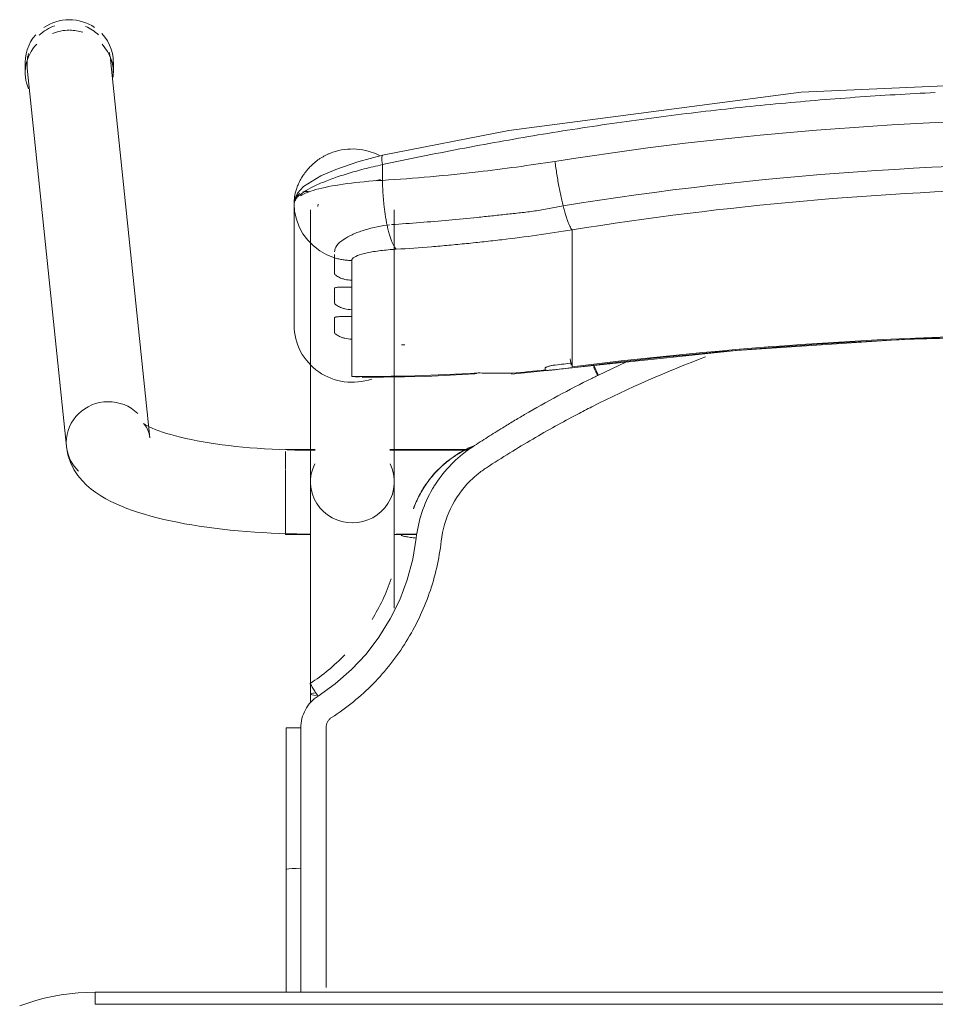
# Model space of a CAD drawing. Header units: metres. Extents: x 3 to 43.5, y -74 to -48.5.
# Tile 121 of 209: x 37.407 to 37.633, y -55.584 to -55.341. Entities that reach past the tile are written whole.
import ezdxf

# ---------------------------------------------------------------- set-up
doc = ezdxf.new("R2010")
doc.units = ezdxf.units.M
doc.layers.add('I-FURN', color=7, linetype='Continuous', lineweight=18)

# ---------------------------------------------------------------- blocks, each defined once
blk = doc.blocks.new('ConjuntoParaAlunoTamanho6 - CJA06_ConjuntoParaAlunoTamanho6-V18-1PAV - FRIGORÍFICA')
at = {"layer": 'I-FURN', "color": 253, "true_color": 0xaaaaaa}
for p, q in [((-0.2643, 0.29456), (-0.2643, 0.29197)), ((-0.23354, 0.20182), (-0.24321, 0.29526)), ((-0.24254, 0.29197), (-0.24254, 0.29456)), ((-0.2638, 0.29312), (-0.25413, 0.19969)), ((-0.1979, 0.25969), (-0.1979, 0.22964)), ((-0.19385, 0.25812), (-0.19385, 0.19097)), ((-0.19207, 0.25896), (-0.19202, 0.25906)), ((-0.19202, 0.25906), (-0.19192, 0.25949)), ((-0.17315, 0.19097), (-0.17315, 0.25812)), ((-0.19734, 0.2558), (-0.19665, 0.25395)), ((-0.19665, 0.25395), (-0.1957, 0.25221)), ((-0.17493, 0.25435), (-0.17437, 0.25441)), ((-0.12923, 0.2438), (-0.12923, 0.25317)), ((-0.1957, 0.25221), (-0.19451, 0.25062)), ((-0.12923, 0.24214), (-0.12923, 0.2438)), ((-0.18366, 0.24073), (-0.18366, 0.23904)), ((-0.12923, 0.24214), (-0.12923, 0.23653)), ((-0.12923, 0.23653), (-0.12923, 0.23486)), ((-0.18366, 0.23345), (-0.18366, 0.23176)), ((-0.12923, 0.23486), (-0.12923, 0.22925)), ((-0.12923, 0.22925), (-0.12923, 0.22759)), ((-0.18366, 0.22617), (-0.18366, 0.21701)), ((-0.12923, 0.22759), (-0.12923, 0.22197)), ((-0.12923, 0.22197), (-0.12923, 0.22031)), ((-0.14414, 0.21757), (-0.12926, 0.21915)), ((-0.11598, 0.22048), (-0.1227, 0.21732)), ((-0.18366, 0.21701), (-0.1818, 0.21679)), ((-0.19271, 0.19894), (-0.2, 0.19894)), ((-0.2, 0.19844), (-0.2, 0.19411)), ((-0.19271, 0.19879), (-0.19385, 0.19879)), ((-0.19385, 0.19879), (-0.19385, 0.19845)), ((-0.19385, 0.19845), (-0.19385, 0.19764)), ((-0.15474, 0.19894), (-0.17429, 0.19894)), ((-0.15494, 0.19879), (-0.17429, 0.19879)), ((-0.2, 0.19393), (-0.2, 0.18575)), ((-0.19385, 0.19367), (-0.19385, 0.1916)), ((-0.2, 0.18573), (-0.2, 0.17922)), ((-0.19385, 0.18688), (-0.19385, 0.18582)), ((-0.19385, 0.18371), (-0.19385, 0.18582)), ((-0.2, 0.17916), (-0.2, 0.17794)), ((-0.2, 0.17794), (-0.19377, 0.17794)), ((-0.19385, 0.17809), (-0.19385, 0.17951)), ((-0.17323, 0.17794), (-0.1676, 0.17794)), ((-0.17268, 0.17809), (-0.16757, 0.17809)), ((-0.19385, 0.13857), (-0.19385, 0.13643)), ((-0.19983, 0.13021), (-0.19982, 0.0953)), ((-0.19982, 0.06488), (-0.19982, 0.0953)), ((-0.19982, 0.0953), (-0.19982, 0.09529)), ((-0.19623, 0.09556), (-0.19738, 0.09554)), ((0.247, 0.06497), (-0.247, 0.06497)), ((-0.247, 0.06497), (-0.247, 0.06197)), ((0.247, 0.06497), (-0.247, 0.06497))]:
    blk.add_line(p, q, dxfattribs=at)
at = {"layer": 'I-FURN', "color": 253, "true_color": 0xaaaaaa, "flags": 128}
for points in [[(0.0001, 0.2904), (-0.07267, 0.28721), (-0.14486, 0.2777), (-0.17603, 0.27161)], [(-0.17603, 0.27161), (-0.18218, 0.26997), (-0.18761, 0.26812), (-0.19131, 0.26652), (-0.19557, 0.2639), (-0.19708, 0.26226), (-0.19765, 0.26113), (-0.1979, 0.25971)], [(-0.17607, 0.26928), (-0.17607, 0.26831), (-0.17607, 0.26734), (-0.17607, 0.26637), (-0.17607, 0.2654)], [(-0.1979, 0.24468), (-0.1979, 0.2522), (-0.1979, 0.25971)], [(-0.1979, 0.25969), (-0.19776, 0.25773), (-0.19734, 0.2558)], [(-0.1979, 0.25969), (-0.1979, 0.25218), (-0.1979, 0.24467), (-0.1979, 0.23715), (-0.1979, 0.22964)], [(-0.19451, 0.25062), (-0.19311, 0.2492), (-0.19152, 0.24799)], [(-0.19152, 0.24799), (-0.18977, 0.24701), (-0.1879, 0.24628)], [(-0.1879, 0.24243), (-0.1879, 0.24339), (-0.1879, 0.24435), (-0.1879, 0.24532), (-0.1879, 0.24628)], [(-0.18366, 0.24561), (-0.18366, 0.24439), (-0.18366, 0.24317), (-0.18366, 0.24195), (-0.18366, 0.24073)], [(-0.1879, 0.23515), (-0.1879, 0.23603), (-0.1879, 0.23692), (-0.1879, 0.2378), (-0.1879, 0.23868)], [(-0.18366, 0.23904), (-0.18366, 0.23764), (-0.18366, 0.23624), (-0.18366, 0.23485), (-0.18366, 0.23345)], [(-0.1879, 0.22787), (-0.1879, 0.22876), (-0.1879, 0.22964), (-0.1879, 0.23052), (-0.1879, 0.23141)], [(-0.18366, 0.23176), (-0.18366, 0.23036), (-0.18366, 0.22897), (-0.18366, 0.22757), (-0.18366, 0.22617)], [(-0.12926, 0.21915), (-0.08865, 0.22342), (-0.0479, 0.2261), (-0.00707, 0.22717), (0.03376, 0.22666), (0.07455, 0.22454), (0.11521, 0.22083), (0.12946, 0.21915)], [(-0.1359, 0.2187), (-0.1359, 0.21878), (-0.1359, 0.21886), (-0.1359, 0.21893), (-0.1359, 0.21901)], [(-0.12923, 0.22031), (-0.12923, 0.22007), (-0.12923, 0.21984), (-0.12923, 0.21961), (-0.12923, 0.21937)], [(-0.18111, 0.21677), (-0.16533, 0.21701), (-0.15331, 0.21761)], [(-0.23354, 0.20182), (-0.23373, 0.20287), (-0.23403, 0.20376), (-0.23437, 0.20445), (-0.23469, 0.20492), (-0.23492, 0.20521), (-0.23505, 0.20534), (-0.23507, 0.20536)], [(-0.23507, 0.20536), (-0.23501, 0.20531), (-0.23482, 0.20518), (-0.23451, 0.20499), (-0.23408, 0.20476), (-0.23355, 0.20449), (-0.23291, 0.2042), (-0.23217, 0.20389), (-0.23133, 0.20358), (-0.23041, 0.20326), (-0.22941, 0.20294), (-0.22832, 0.20262), (-0.22717, 0.2023), (-0.22594, 0.20199), (-0.22464, 0.20169), (-0.22328, 0.2014), (-0.22186, 0.20112), (-0.22039, 0.20086), (-0.21886, 0.2006), (-0.21729, 0.20036), (-0.21567, 0.20014), (-0.214, 0.19993), (-0.2123, 0.19973), (-0.21057, 0.19956), (-0.2088, 0.1994), (-0.207, 0.19926), (-0.20518, 0.19913), (-0.20334, 0.19903), (-0.20148, 0.19894), (-0.19961, 0.19888), (-0.19772, 0.19883), (-0.19583, 0.1988), (-0.19394, 0.19879), (-0.19385, 0.19879)], [(-0.25413, 0.19969), (-0.25375, 0.19762), (-0.25311, 0.19572), (-0.25226, 0.19403), (-0.25129, 0.19256), (-0.25023, 0.19128), (-0.24913, 0.19017), (-0.24799, 0.18919), (-0.24683, 0.18832), (-0.24563, 0.18753), (-0.24441, 0.18681), (-0.24316, 0.18615), (-0.24188, 0.18553), (-0.24055, 0.18496), (-0.23919, 0.18441), (-0.23778, 0.1839), (-0.23633, 0.18341), (-0.23483, 0.18295), (-0.2333, 0.18251), (-0.23171, 0.1821), (-0.23008, 0.1817), (-0.22841, 0.18133), (-0.2267, 0.18098), (-0.22495, 0.18064), (-0.22315, 0.18033), (-0.22132, 0.18004), (-0.21946, 0.17976), (-0.21756, 0.17951), (-0.21562, 0.17928), (-0.21366, 0.17906), (-0.21168, 0.17887), (-0.20967, 0.1787), (-0.20763, 0.17855), (-0.20558, 0.17842), (-0.20352, 0.17831), (-0.20144, 0.17823), (-0.19935, 0.17816), (-0.19725, 0.17811), (-0.19515, 0.17809), (-0.19385, 0.17809)], [(-0.19385, 0.13857), (-0.19385, 0.14057), (-0.19385, 0.14257), (-0.19385, 0.14457), (-0.19385, 0.14656), (-0.19385, 0.14855), (-0.19385, 0.15053), (-0.19385, 0.15249), (-0.19385, 0.15444), (-0.19385, 0.15637), (-0.19385, 0.15827), (-0.19385, 0.16015), (-0.19385, 0.162), (-0.19385, 0.16382), (-0.19385, 0.1656), (-0.19385, 0.16735), (-0.19385, 0.16905), (-0.19385, 0.17071), (-0.19385, 0.17233), (-0.19385, 0.1739), (-0.19385, 0.17541), (-0.19385, 0.17687), (-0.19385, 0.17828), (-0.19385, 0.17963), (-0.19385, 0.18092), (-0.19385, 0.18215), (-0.19385, 0.18331), (-0.19385, 0.18441), (-0.19385, 0.18544), (-0.19385, 0.1864), (-0.19385, 0.18729), (-0.19385, 0.1881), (-0.19385, 0.18885), (-0.19385, 0.18951), (-0.19385, 0.19011), (-0.19385, 0.19062), (-0.19385, 0.19097)], [(-0.17315, 0.19097), (-0.17315, 0.19051), (-0.17315, 0.18998), (-0.17315, 0.18937), (-0.17315, 0.18869), (-0.17315, 0.18793), (-0.17315, 0.1871), (-0.17315, 0.18619), (-0.17315, 0.18522), (-0.17315, 0.18417), (-0.17315, 0.18306), (-0.17315, 0.18188), (-0.17315, 0.18064), (-0.17315, 0.17934), (-0.17315, 0.17798), (-0.17315, 0.17656), (-0.17315, 0.17508), (-0.17315, 0.17355), (-0.17315, 0.17198), (-0.17315, 0.17035), (-0.17315, 0.16868), (-0.17315, 0.16696), (-0.17315, 0.16521), (-0.17315, 0.16342), (-0.17315, 0.16159), (-0.17315, 0.15974)], [(-0.16841, 0.18438), (-0.16841, 0.18437), (-0.16841, 0.18435), (-0.16841, 0.18434), (-0.16841, 0.18432)], [(-0.16774, 0.17706), (-0.16861, 0.17188), (-0.16997, 0.16679), (-0.17181, 0.16185), (-0.17415, 0.15713), (-0.17693, 0.15265), (-0.18013, 0.14846), (-0.18374, 0.14461), (-0.18771, 0.14113), (-0.19199, 0.13805)], [(-0.19623, 0.13025), (-0.19623, 0.12331), (-0.19623, 0.11637), (-0.19623, 0.10942), (-0.19623, 0.10249), (-0.19623, 0.09556)], [(-0.19738, 0.09554), (-0.19841, 0.0955), (-0.1992, 0.09544), (-0.19969, 0.09537), (-0.19982, 0.0953)], [(-0.247, 0.06497), (-0.24912, 0.06492), (-0.25124, 0.0648), (-0.25334, 0.06459), (-0.25544, 0.06429), (-0.25753, 0.06391), (-0.2596, 0.06345), (-0.26165, 0.0629), (-0.26367, 0.06228), (-0.26567, 0.06157)], [(0.247, 0.06197), (0.1235, 0.06197), (0, 0.06197), (-0.1235, 0.06197), (-0.247, 0.06197)], [(-0.247, 0.06197), (-0.1235, 0.06197), (0, 0.06197), (0.1235, 0.06197), (0.247, 0.06197)]]:
    blk.add_lwpolyline(points, dxfattribs=at)
at = {"layer": 'I-FURN', "color": 253, "true_color": 0xaaaaaa}
for centre, major_axis, ratio, start_param, end_param in [((-0.25342, 0.29456), (0.01088, 0), 0.965926, 1.570796, 2.185058), ((-0.25342, 0.29456), (0.01088, 0), 0.965926, 0.959427, 1.570796), ((-0.25351, 0.29419), (0.01029, 0.00107), 0.967158, 1.815725, 2.256389), ((-0.25342, 0.29197), (0.01088, 0), 0.965926, 1.570796, 1.965237), ((-0.25342, 0.29197), (0.01088, 0), 0.965926, 1.257624, 1.559899), ((-0.25351, 0.29419), (0.01029, 0.00107), 0.967158, 0.685592, 1.060105), ((-0.25342, 0.29456), (0.01088, 0), 0.965926, 6.170166, 7.020457), ((-0.25342, 0.29197), (0.01088, 0), 0.965926, 2.404268, 3.526261), ((-0.25342, 0.29456), (0.01088, 0), 0.965926, 2.438822, 3.243525), ((-0.25351, 0.29419), (0.01029, 0.00107), 0.967158, 2.780211, 3.141593), ((-0.25342, 0.29197), (0.01088, 0), 0.965926, 6.182855, 7.015454), ((-0.25351, 0.29419), (0.01029, 0.00107), 0.967158, 6.18338, 6.464028), ((-0.1835, 0.22964), (-0.0144, 0), 0.978148, 0, 1.909658), ((0.0001, -0.77159), (1.0211, 0), 0.978148, 1.443771, 1.697822), ((0.0001, -0.77117), (1.0209, 0), 0.978148, 1.443771, 1.697822), ((-0.17927, 0.60128), (0.385, 0), 0.978148, 4.732926, 4.735013), ((-0.1305, 0.22908), (-0.00124, 0.00992), 0.026339, 2.463316, 2.789234), ((-0.17927, 0.60356), (0.395, 0), 0.978148, 4.828782, 4.839414), ((-0.17927, 0.60221), (0.3948, 0), 0.978148, 4.828842, 4.839414), ((-0.17927, 0.60336), (0.395, 0), 0.978148, 4.701279, 4.780293), ((-0.14501, 0.22754), (-0.00087, 0.00996), 0.018501, 2.957526, 3.350225), ((-0.17927, 0.60263), (0.395, 0), 0.978148, 4.801491, 4.822541), ((-0.24383, 0.20075), (0.01029, 0.00107), 0.967158, 1.470991, 3.041787), ((-0.24383, 0.20075), (0.01029, 0.00107), 0.967158, 0.685592, 1.470991), ((-0.24383, 0.20075), (0.01029, 0.00107), 0.967158, 3.041787, 3.827185), ((-0.1835, 0.19097), (0.01035, 0), 0.978148, 2.686587, 4.712389), ((-0.1835, 0.19097), (0.01035, 0), 0.978148, 4.712389, 6.738191), ((-0.1835, 0.13857), (0.01035, 0), 0.069756, 2.648425, 3.665191)]:
    blk.add_ellipse(centre, major_axis=major_axis, ratio=ratio, start_param=start_param, end_param=end_param, dxfattribs=at)
for points in [[(-0.03953, 0.28708), (-0.04612, 0.28677), (-0.05271, 0.28638), (-0.05929, 0.28591)], [(-0.05929, 0.28591), (-0.06588, 0.28544), (-0.07245, 0.28489), (-0.07901, 0.28427)], [(-0.09864, 0.28217), (-0.10517, 0.28139), (-0.11169, 0.28054), (-0.11819, 0.27961)], [(-0.07901, 0.28427), (-0.08557, 0.28365), (-0.09211, 0.28295), (-0.09864, 0.28217)], [(-0.11819, 0.27961), (-0.12468, 0.27869), (-0.13116, 0.27768), (-0.13762, 0.27661)], [(-0.13762, 0.27661), (-0.14407, 0.27553), (-0.15051, 0.27438), (-0.15692, 0.27316)], [(-0.15692, 0.27316), (-0.16332, 0.27194), (-0.16971, 0.27065), (-0.17607, 0.26928)], [(-0.13346, 0.2701), (-0.13339, 0.26956), (-0.13324, 0.26848), (-0.133, 0.26684), (-0.13272, 0.2652), (-0.13242, 0.26359), (-0.13211, 0.26203), (-0.13178, 0.26053), (-0.13155, 0.25959), (-0.13144, 0.25914)], [(-0.17607, 0.2654), (-0.17914, 0.26523), (-0.18504, 0.2647), (-0.19219, 0.26337), (-0.19528, 0.26223), (-0.19632, 0.26161)], [(-0.17656, 0.26565), (-0.17701, 0.26553), (-0.17746, 0.26541), (-0.17791, 0.26528)], [(-0.17607, 0.2654), (-0.17606, 0.26498), (-0.17604, 0.26413), (-0.17598, 0.26285), (-0.1759, 0.26156), (-0.17579, 0.26028), (-0.17566, 0.25902), (-0.17551, 0.25778), (-0.17533, 0.25659), (-0.17514, 0.25544), (-0.175, 0.25471), (-0.17493, 0.25435)], [(-0.19735, 0.26083), (-0.19771, 0.26046), (-0.1979, 0.26008), (-0.1979, 0.25969)], [(-0.12923, 0.25317), (-0.12932, 0.25327), (-0.1295, 0.25353), (-0.1298, 0.25409), (-0.13011, 0.25481), (-0.13044, 0.25568), (-0.13077, 0.2567), (-0.1311, 0.25786), (-0.13133, 0.2587), (-0.13144, 0.25914)], [(-0.17493, 0.25435), (-0.17484, 0.25392), (-0.17465, 0.25308), (-0.17435, 0.25195), (-0.17403, 0.25093), (-0.17369, 0.25006), (-0.17335, 0.24934), (-0.173, 0.24877), (-0.17277, 0.2485), (-0.17265, 0.2484)], [(-0.12923, 0.25317), (-0.13213, 0.25271), (-0.13792, 0.25185), (-0.14371, 0.2511), (-0.14661, 0.25076)], [(-0.14661, 0.25076), (-0.14806, 0.25058), (-0.14951, 0.25042), (-0.15095, 0.25026)], [(-0.16398, 0.24902), (-0.16687, 0.24878), (-0.16977, 0.24858), (-0.17265, 0.2484)], [(-0.15964, 0.24939), (-0.16109, 0.24926), (-0.16254, 0.24913), (-0.16398, 0.24902)], [(-0.1879, 0.24628), (-0.18756, 0.24617), (-0.18687, 0.24599), (-0.18581, 0.24578), (-0.18474, 0.24565), (-0.18402, 0.24561), (-0.18366, 0.24561)], [(-0.09625, 0.22184), (-0.10584, 0.21825), (-0.1152, 0.21414), (-0.12434, 0.2095)], [(-0.1359, 0.21901), (-0.1359, 0.21905), (-0.13586, 0.21912), (-0.13573, 0.21923), (-0.13549, 0.21935), (-0.13518, 0.21946), (-0.13479, 0.21957), (-0.13436, 0.21967), (-0.1339, 0.21974), (-0.13357, 0.21979), (-0.1334, 0.21981)], [(-0.12335, 0.21813), (-0.12356, 0.21856), (-0.12377, 0.21898), (-0.12395, 0.21936)], [(-0.15397, 0.21772), (-0.15349, 0.21752), (-0.153, 0.21758), (-0.15247, 0.21788)], [(-0.15247, 0.21788), (-0.15113, 0.21782), (-0.1484, 0.21775), (-0.14556, 0.21776), (-0.14412, 0.21779)], [(-0.12436, 0.21651), (-0.12717, 0.21512), (-0.13276, 0.21224), (-0.13826, 0.20916), (-0.14098, 0.20758)], [(-0.13585, 0.2186), (-0.13587, 0.21862), (-0.13589, 0.21865), (-0.1359, 0.21868), (-0.1359, 0.2187)], [(-0.1227, 0.21732), (-0.12297, 0.21719), (-0.12353, 0.21692), (-0.12408, 0.21665), (-0.12436, 0.21651)], [(-0.12289, 0.21723), (-0.12304, 0.21753), (-0.12319, 0.21783), (-0.12334, 0.21813)], [(-0.12434, 0.2095), (-0.12494, 0.2092), (-0.12615, 0.20858), (-0.12737, 0.20794), (-0.12798, 0.20762)], [(-0.12798, 0.20762), (-0.13157, 0.20574), (-0.13889, 0.20168), (-0.14651, 0.19698), (-0.1504, 0.19445)], [(-0.14098, 0.20758), (-0.14188, 0.20704), (-0.14368, 0.20597), (-0.14546, 0.20487), (-0.14635, 0.20432)], [(-0.14638, 0.20431), (-0.14762, 0.20355), (-0.1501, 0.202), (-0.15256, 0.20043), (-0.15378, 0.19963)], [(-0.15378, 0.19963), (-0.1555, 0.19851), (-0.15869, 0.19594), (-0.16134, 0.1928), (-0.1625, 0.1911)], [(-0.1568, 0.1982), (-0.15576, 0.1988), (-0.15475, 0.1993), (-0.15376, 0.19971)], [(-0.16501, 0.19076), (-0.16447, 0.19151), (-0.16331, 0.19295), (-0.16135, 0.19493), (-0.15919, 0.19669), (-0.15764, 0.19771), (-0.15683, 0.19818)], [(-0.1504, 0.19445), (-0.15113, 0.19396), (-0.15256, 0.19293), (-0.15386, 0.19174), (-0.15448, 0.19112)], [(-0.1625, 0.1911), (-0.16271, 0.1908), (-0.16313, 0.19018), (-0.16352, 0.18955), (-0.16371, 0.18924)], [(-0.15448, 0.19112), (-0.15645, 0.18912), (-0.15969, 0.18452), (-0.16124, 0.17915), (-0.16156, 0.17636)], [(-0.16371, 0.18924), (-0.16479, 0.18738), (-0.16656, 0.18343), (-0.1675, 0.1792), (-0.16774, 0.17706)], [(-0.16774, 0.17706), (-0.16823, 0.17712), (-0.16921, 0.17725), (-0.17046, 0.17746), (-0.17128, 0.17766), (-0.17147, 0.17776), (-0.17146, 0.1778)], [(-0.17391, 0.16699), (-0.17512, 0.16348), (-0.17671, 0.16011), (-0.17864, 0.15696)], [(-0.1854, 0.14823), (-0.18797, 0.14558), (-0.19084, 0.14321), (-0.19391, 0.14119)], [(-0.19391, 0.14119), (-0.19393, 0.14119), (-0.19385, 0.14103), (-0.19344, 0.14033), (-0.19278, 0.13928), (-0.19225, 0.13846), (-0.19199, 0.13805)], [(-0.19199, 0.13805), (-0.19265, 0.13762), (-0.19383, 0.13663), (-0.19519, 0.13473), (-0.19604, 0.13255), (-0.19622, 0.13104), (-0.19623, 0.13025)], [(-0.18863, 0.13277), (-0.18884, 0.13263), (-0.18922, 0.13231), (-0.18966, 0.1317), (-0.18994, 0.13099), (-0.19, 0.1305), (-0.19, 0.13025)], [(-0.19623, 0.13025), (-0.19672, 0.13025), (-0.1977, 0.13025), (-0.19891, 0.13024), (-0.19969, 0.13022), (-0.19984, 0.13021), (-0.19982, 0.1302)], [(-0.19982, 0.12147), (-0.19982, 0.12438), (-0.19982, 0.12729), (-0.19982, 0.1302)], [(-0.19982, 0.1302), (-0.19982, 0.12438), (-0.19982, 0.11273), (-0.19982, 0.1011), (-0.19982, 0.09529)], [(-0.19982, 0.09528), (-0.19982, 0.1011), (-0.19982, 0.10691), (-0.19982, 0.11273)], [(-0.19982, 0.09529), (-0.19982, 0.08515), (-0.19982, 0.07502), (-0.19982, 0.06488)], [(-0.19982, 0.06488), (-0.19982, 0.06837), (-0.19982, 0.07185), (-0.19982, 0.07534)]]:
    blk.add_open_spline(points, degree=3, dxfattribs=at)
for points, knots in [([(-0.13346, 0.2701), (-0.0847, 0.2778), (0.00519, 0.28415), (0.09466, 0.27626), (0.13366, 0.2701)], [-1, -1, -1, -1, -0.444444, 0, 0, 0, 0]), ([(-0.1979, 0.25971), (-0.1979, 0.26019), (-0.19783, 0.26127), (-0.19747, 0.26287), (-0.19695, 0.2643), (-0.19642, 0.26543), (-0.19585, 0.26637), (-0.19534, 0.26711), (-0.19492, 0.26766), (-0.19447, 0.26819), (-0.19382, 0.2689), (-0.19291, 0.26975), (-0.1919, 0.27053), (-0.19105, 0.27107), (-0.1904, 0.27144), (-0.18973, 0.27177), (-0.18883, 0.27217), (-0.18719, 0.27275), (-0.18474, 0.2732), (-0.18174, 0.27315), (-0.17906, 0.27255), (-0.17745, 0.27187), (-0.17679, 0.27153)], [0, 0, 0, 0, 0.0625, 0.125, 0.15625, 0.1875, 0.21875, 0.234375, 0.25, 0.265625, 0.28125, 0.3125, 0.34375, 0.359375, 0.375, 0.390625, 0.40625, 0.4375, 0.5, 0.5625, 0.625, 0.6721865, 0.6721865, 0.6721865, 0.6721865]), ([(-0.1761, 0.27156), (-0.17616, 0.27149), (-0.17627, 0.27106), (-0.17619, 0.27003), (-0.17607, 0.26928)], [0.625, 0.625, 0.625, 0.625, 0.75, 1, 1, 1, 1]), ([(-0.17607, 0.2654), (-0.1682, 0.2659), (-0.154, 0.26716), (-0.13977, 0.2691), (-0.13346, 0.2701)], [-1, -1, -1, -1, -0.444444, 0, 0, 0, 0]), ([(-0.13144, 0.25914), (-0.08343, 0.26683), (0.00512, 0.27318), (0.09323, 0.26529), (0.13164, 0.25914)], [-1, -1, -1, -1, -0.444444, 0, 0, 0, 0]), ([(-0.1979, 0.25971), (-0.1979, 0.26034), (-0.19688, 0.26187), (-0.19282, 0.26411), (-0.18865, 0.26578), (-0.18491, 0.26704), (-0.18064, 0.26823), (-0.1776, 0.26895), (-0.17607, 0.26928)], [0, 0, 0, 0, 0.25, 0.5, 0.625, 0.75, 0.875, 1, 1, 1, 1]), ([(-0.19421, 0.2626), (-0.1945, 0.26266), (-0.19502, 0.2627), (-0.19554, 0.2626), (-0.19576, 0.26254)], [0.5473049, 0.5473049, 0.5473049, 0.5473049, 0.625, 0.6812684, 0.6812684, 0.6812684, 0.6812684]), ([(0.12943, 0.25317), (0.08224, 0.26075), (-0.00484, 0.26702), (-0.09148, 0.25924), (-0.12923, 0.25317)], [-1, -1, -1, -1, -0.444444, 0, 0, 0, 0]), ([(-0.1965, 0.2622), (-0.19671, 0.26207), (-0.1971, 0.26176), (-0.19769, 0.26096), (-0.1979, 0.26021), (-0.1979, 0.25971)], [0.75, 0.75, 0.75, 0.75, 0.8125, 0.875, 1, 1, 1, 1]), ([(-0.17381, 0.25447), (-0.17147, 0.25462), (-0.16677, 0.25497), (-0.1597, 0.25557), (-0.1538, 0.25614), (-0.14908, 0.25663), (-0.14554, 0.25703), (-0.14198, 0.25739), (-0.13843, 0.25782), (-0.13492, 0.25842), (-0.13259, 0.25889), (-0.13144, 0.25914)], [0, 0, 0, 0, 0.166667, 0.333333, 0.5, 0.583333, 0.666667, 0.75, 0.833333, 0.916667, 1, 1, 1, 1]), ([(-0.1879, 0.24778), (-0.18791, 0.24829), (-0.1875, 0.24933), (-0.18588, 0.25077), (-0.184, 0.25182), (-0.1824, 0.2525), (-0.17978, 0.25344), (-0.17715, 0.25404), (-0.17493, 0.25435)], [0, 0, 0, 0, 0.2, 0.4, 0.55, 0.625, 0.7, 1, 1, 1, 1]), ([(-0.17265, 0.2484), (-0.17333, 0.24836), (-0.17532, 0.24821), (-0.17777, 0.24791), (-0.17985, 0.24753), (-0.18163, 0.2471), (-0.18322, 0.24646), (-0.18366, 0.2459), (-0.18366, 0.24561)], [-1, -1, -1, -1, -0.888889, -0.666667, -0.555556, -0.444444, -0.222222, 0, 0, 0, 0]), ([(-0.15095, 0.25026), (-0.1524, 0.2501), (-0.1553, 0.24979), (-0.15819, 0.24952), (-0.15964, 0.24939)], [-0.4999999, -0.4999999, -0.4999999, -0.4999999, -0.4, -0.3, -0.3, -0.3, -0.3]), ([(-0.1879, 0.24628), (-0.1879, 0.24644), (-0.1879, 0.2467), (-0.1879, 0.247), (-0.1879, 0.2471)], [0, 0, 0, 0, 0.4, 0.6, 0.6, 0.6, 0.6]), ([(-0.18366, 0.24073), (-0.18428, 0.24075), (-0.18512, 0.24088), (-0.18609, 0.24117), (-0.18671, 0.24142), (-0.18723, 0.2417), (-0.18762, 0.24198), (-0.18784, 0.24222), (-0.1879, 0.24236), (-0.1879, 0.24243)], [0, 0, 0, 0, 0.25, 0.375, 0.5, 0.625, 0.75, 0.875, 1, 1, 1, 1]), ([(-0.1879, 0.23868), (-0.1879, 0.23875), (-0.18784, 0.23885), (-0.18762, 0.23896), (-0.18723, 0.23902), (-0.18671, 0.23904), (-0.18609, 0.23904), (-0.18512, 0.23903), (-0.18428, 0.23902), (-0.18366, 0.23904)], [0, 0, 0, 0, 0.125, 0.25, 0.375, 0.5, 0.625, 0.75, 1, 1, 1, 1]), ([(-0.18366, 0.23345), (-0.18428, 0.23348), (-0.18512, 0.2336), (-0.18609, 0.23389), (-0.18671, 0.23414), (-0.18723, 0.23442), (-0.18762, 0.2347), (-0.18784, 0.23494), (-0.1879, 0.23508), (-0.1879, 0.23515)], [0, 0, 0, 0, 0.25, 0.375, 0.5, 0.625, 0.75, 0.875, 1, 1, 1, 1]), ([(-0.1879, 0.23141), (-0.1879, 0.23147), (-0.18784, 0.23158), (-0.18762, 0.23168), (-0.18723, 0.23174), (-0.18671, 0.23176), (-0.18609, 0.23176), (-0.18512, 0.23175), (-0.18428, 0.23175), (-0.18366, 0.23176)], [0, 0, 0, 0, 0.125, 0.25, 0.375, 0.5, 0.625, 0.75, 1, 1, 1, 1]), ([(-0.18366, 0.22617), (-0.18428, 0.2262), (-0.18512, 0.22633), (-0.18609, 0.22661), (-0.18671, 0.22687), (-0.18723, 0.22714), (-0.18762, 0.22742), (-0.18784, 0.22767), (-0.1879, 0.22781), (-0.1879, 0.22787)], [0, 0, 0, 0, 0.25, 0.375, 0.5, 0.625, 0.75, 0.875, 1, 1, 1, 1]), ([(-0.12388, 0.21967), (-0.12372, 0.21936), (-0.12333, 0.2186), (-0.12291, 0.21776), (-0.1227, 0.21732)], [0.5302375, 0.5302375, 0.5302375, 0.5302375, 0.75, 1, 1, 1, 1]), ([(-0.1334, 0.21866), (-0.1337, 0.21862), (-0.13425, 0.21856), (-0.13488, 0.2185), (-0.13529, 0.21849), (-0.13555, 0.2185), (-0.13573, 0.21853), (-0.13582, 0.21857), (-0.13585, 0.2186)], [0, 0, 0, 0, 0.25, 0.5, 0.625, 0.75, 0.875, 1, 1, 1, 1]), ([(-0.1535, 0.1999), (-0.15406, 0.19967), (-0.15585, 0.19886), (-0.15753, 0.19787), (-0.15863, 0.1971)], [0.6367527, 0.6367527, 0.6367527, 0.6367527, 0.75, 1, 1, 1, 1]), ([(-0.15863, 0.1971), (-0.16081, 0.19558), (-0.16383, 0.19273), (-0.16686, 0.18807), (-0.16796, 0.18563), (-0.16841, 0.18438)], [0, 0, 0, 0, 0.5, 0.75, 1, 1, 1, 1]), ([(-0.16841, 0.18432), (-0.16799, 0.18547), (-0.16725, 0.18714), (-0.16604, 0.18925), (-0.16537, 0.19026), (-0.16501, 0.19076)], [0, 0, 0, 0, 0.5, 0.75, 1, 1, 1, 1]), ([(-0.16156, 0.17636), (-0.16208, 0.17191), (-0.16353, 0.16549), (-0.16692, 0.15729), (-0.1701, 0.15145), (-0.17391, 0.14602), (-0.17976, 0.13936), (-0.18487, 0.13521), (-0.18863, 0.13277)], [0, 0, 0, 0, 0.25, 0.375, 0.5, 0.625, 0.75, 1, 1, 1, 1]), ([(-0.19, 0.13025), (-0.19, 0.12863), (-0.19, 0.12547), (-0.19, 0.12092), (-0.19, 0.1173), (-0.19, 0.1145), (-0.19, 0.11243), (-0.19, 0.11052), (-0.19, 0.10828), (-0.19, 0.10624), (-0.19, 0.10408), (-0.19, 0.10228), (-0.19, 0.10023), (-0.19, 0.09774), (-0.19, 0.09515), (-0.19, 0.09189), (-0.19, 0.08842), (-0.19, 0.08419), (-0.19, 0.08049), (-0.19, 0.07684), (-0.19, 0.07351), (-0.19, 0.07081), (-0.19, 0.0683), (-0.19, 0.06666), (-0.19, 0.06612)], [0, 0, 0, 0, 0.03125, 0.0625, 0.09375, 0.109375, 0.125, 0.140625, 0.15625, 0.1875, 0.203125, 0.21875, 0.234375, 0.25, 0.265625, 0.28125, 0.3125, 0.328125, 0.34375, 0.359375, 0.3671875, 0.375, 0.3828125, 0.3865101, 0.3865101, 0.3865101, 0.3865101]), ([(-0.19623, 0.06488), (-0.19623, 0.06802), (-0.19623, 0.0747), (-0.19623, 0.0849), (-0.19623, 0.09203), (-0.19623, 0.09556)], [0.8397159, 0.8397159, 0.8397159, 0.8397159, 0.8888889, 0.9444444, 1, 1, 1, 1])]:
    blk.add_open_spline(points, degree=3, knots=knots, dxfattribs=at)
blk = doc.blocks.new('4 GRE - ESCOLA DE CINEMA E AUDIOVISUAL CINE REX R07_rvt-1-1PAV - FRIGORÍFICA')
at = {"layer": 'I-FURN', "color": 253, "lineweight": 18, "true_color": 0xaaaaaa}
blk.add_blockref('ConjuntoParaAlunoTamanho6 - CJA06_ConjuntoParaAlunoTamanho6-V18-1PAV - FRIGORÍFICA', (37.67274, -55.6463), dxfattribs=at)

msp = doc.modelspace()

# ---------------------------------------------------------------- block references
at = {"lineweight": 5}
msp.add_blockref('4 GRE - ESCOLA DE CINEMA E AUDIOVISUAL CINE REX R07_rvt-1-1PAV - FRIGORÍFICA', (0, 0), dxfattribs=at)

doc.saveas('drawing.dxf')
